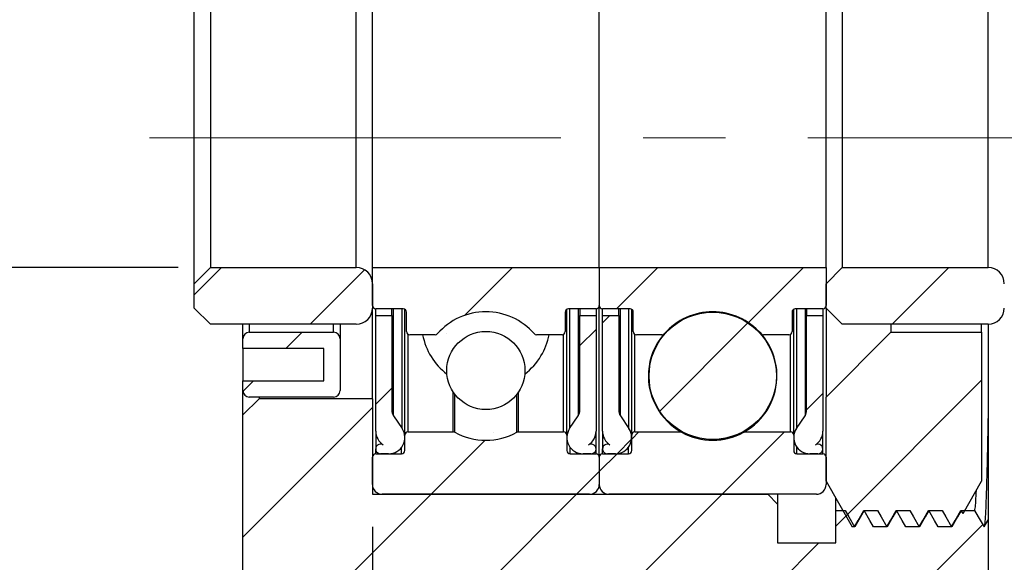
# Model space of a CAD drawing. Header units: millimetres. Extents: x 25 to 346, y 41 to 192.
# Tile 3 of 14: x 43 to 73, y 76 to 93. Entities that reach past the tile are written whole.
import ezdxf

# ---------------------------------------------------------------- set-up
doc = ezdxf.new("R2010")
doc.units = ezdxf.units.MM
doc.linetypes.add('CENTERX2', pattern=[20.32, 12.7, -2.54, 2.54, -2.54])
doc.layers.add('FORMAT', color=7, linetype='Continuous')
doc.styles.add('SLDTEXTSTYLE0', font='TXT', dxfattribs={"width": 0.75})
doc.dimstyles.new('SLDDIMSTYLE1', dxfattribs={"dimtxt": 3.5, "dimasz": 2.5, "dimexe": 0, "dimexo": 0.0625, "dimgap": 0.875, "dimtad": 1, "dimrnd": 1e-09, "dimzin": 12, "dimdsep": 46, "dimtxsty": 'SLDTEXTSTYLE0', "dimsah": 1, "dimcen": 0.09, "dimadec": 0, "dimazin": 3, "dimtfac": 1, "dimtmove": 0, "dimatfit": 0, "dimfxl": 1, "dimfrac": 2, "dimtolj": 1, "dimtzin": 12, "dimarcsym": 0})
doc.dimstyles.new('SLDDIMSTYLE2', dxfattribs={"dimtxt": 3.5, "dimasz": 2.5, "dimexe": 0, "dimexo": 0.0625, "dimgap": 0.875, "dimtad": 1, "dimrnd": 1e-09, "dimzin": 12, "dimdsep": 46, "dimtxsty": 'SLDTEXTSTYLE0', "dimsah": 1, "dimcen": 0.09, "dimadec": 0, "dimazin": 3, "dimtfac": 1, "dimtofl": 0, "dimtmove": 0, "dimatfit": 3, "dimfxl": 1, "dimfrac": 2, "dimtolj": 1, "dimtzin": 12, "dimarcsym": 0})
doc.dimstyles.new('SLDDIMSTYLE4', dxfattribs={"dimtxt": 3.5, "dimasz": 2.5, "dimexe": 0, "dimexo": 0.0625, "dimgap": 0.875, "dimtad": 1, "dimdec": 1, "dimrnd": 1e-09, "dimzin": 12, "dimdsep": 46, "dimtxsty": 'SLDTEXTSTYLE0', "dimsah": 1, "dimcen": 0.09, "dimadec": 0, "dimazin": 3, "dimtfac": 1, "dimtdec": 1, "dimtofl": 0, "dimtmove": 0, "dimatfit": 3, "dimfxl": 1, "dimfrac": 2, "dimtolj": 1, "dimtzin": 12, "dimarcsym": 0})
doc.dimstyles.new('SLDDIMSTYLE5', dxfattribs={"dimtxt": 3.5, "dimasz": 2.5, "dimexe": 0, "dimexo": 0.0625, "dimgap": 0.875, "dimtad": 1, "dimdec": 3, "dimrnd": 1e-09, "dimzin": 12, "dimdsep": 46, "dimtxsty": 'SLDTEXTSTYLE0', "dimsah": 1, "dimcen": 0.09, "dimadec": 0, "dimazin": 3, "dimtol": 1, "dimtp": -0.007, "dimtm": 0.02, "dimtfac": 1, "dimtdec": 3, "dimtmove": 0, "dimatfit": 0, "dimfxl": 1, "dimfrac": 2, "dimtolj": 1, "dimtzin": 0, "dimarcsym": 0})

# ---------------------------------------------------------------- blocks, each defined once
blk = doc.blocks.new('_D_10')
at = {"layer": 'FORMAT', "color": 7}
for p, q in [((79.697, 80.057), (79.697, 59.123)), ((53.697, 76.957), (53.697, 59.123)), ((53.697, 60.123), (79.697, 60.123))]:
    blk.add_line(p, q, dxfattribs=at)
for points in [[(53.697, 60.123), (56.197, 59.873), (56.197, 60.373)], [(79.697, 60.123), (77.197, 60.373), (77.197, 59.873)]]:
    blk.add_solid(points, dxfattribs=at)
at = {"layer": 'FORMAT', "color": 7, "insert": (63.832, 64.634), "char_height": 3.5, "attachment_point": 1, "style": 'SLDTEXTSTYLE0'}
blk.add_mtext('26', dxfattribs=at)
blk = doc.blocks.new('_D_11')
at = {"layer": 'FORMAT', "color": 7}
for p, q in [((42.018, 92.957), (42.018, 98.457)), ((47.697, 92.957), (41.018, 92.957)), ((42.018, 92.957), (42.018, 84.957)), ((47.697, 84.957), (41.018, 84.957)), ((42.018, 84.957), (42.018, 79.457))]:
    blk.add_line(p, q, dxfattribs=at)
for points in [[(42.018, 92.957), (42.268, 95.457), (41.768, 95.457)], [(42.018, 84.957), (41.768, 82.457), (42.268, 82.457)]]:
    blk.add_solid(points, dxfattribs=at)
at = {"layer": 'FORMAT', "color": 7, "char_height": 3.5, "attachment_point": 1, "rotation": 90, "style": 'SLDTEXTSTYLE0'}
for s, insert in [('8', (37.453, 90.194)), ('%%c', (37.506, 84.915))]:
    blk.add_mtext(s, dxfattribs=dict(at, insert=insert))
blk = doc.blocks.new('_D_12')
at = {"layer": 'FORMAT', "color": 7}
for p, q in [((34.4, 102.957), (34.4, 108.457)), ((48.997, 102.957), (33.4, 102.957)), ((34.4, 102.957), (34.4, 74.957)), ((48.997, 74.957), (33.4, 74.957)), ((34.4, 74.957), (34.4, 69.457))]:
    blk.add_line(p, q, dxfattribs=at)
for points in [[(34.4, 102.957), (34.65, 105.457), (34.15, 105.457)], [(34.4, 74.957), (34.15, 72.457), (34.65, 72.457)]]:
    blk.add_solid(points, dxfattribs=at)
at = {"layer": 'FORMAT', "color": 7, "char_height": 3.5, "attachment_point": 1, "rotation": 90, "style": 'SLDTEXTSTYLE0'}
for s, insert in [('0.007', (25.362, 88.299)), ('0.020', (29.888, 88.299)), ('-', (25.362, 86.748)), ('-', (29.888, 86.748)), ('28', (29.835, 80.283)), ('%%c', (29.888, 75.005))]:
    blk.add_mtext(s, dxfattribs=dict(at, insert=insert))
blk = doc.blocks.new('_D_17')
at = {"layer": 'FORMAT', "color": 7}
for p, q in [((73.397, 110.457), (98.744, 110.457)), ((97.744, 110.457), (97.744, 67.457)), ((73.397, 67.457), (98.744, 67.457))]:
    blk.add_line(p, q, dxfattribs=at)
for points in [[(97.744, 110.457), (97.494, 107.957), (97.994, 107.957)], [(97.744, 67.457), (97.994, 69.957), (97.494, 69.957)]]:
    blk.add_solid(points, dxfattribs=at)
at = {"layer": 'FORMAT', "color": 7, "char_height": 3.5, "attachment_point": 1, "rotation": 90, "style": 'SLDTEXTSTYLE0'}
for s, insert in [('43', (93.178, 89.752)), ('%%c', (93.232, 84.474))]:
    blk.add_mtext(s, dxfattribs=dict(at, insert=insert))
blk = doc.blocks.new('_D_19')
at = {"layer": 'FORMAT', "color": 7}
for p, q in [((53.697, 76.957), (53.697, 59.123)), ((49.697, 74.257), (49.697, 59.123)), ((49.697, 60.123), (43.29, 60.123)), ((49.697, 60.123), (53.697, 60.123)), ((53.697, 60.123), (59.197, 60.123))]:
    blk.add_line(p, q, dxfattribs=at)
for points in [[(49.697, 60.123), (47.197, 60.373), (47.197, 59.873)], [(53.697, 60.123), (56.197, 59.873), (56.197, 60.373)]]:
    blk.add_solid(points, dxfattribs=at)
at = {"layer": 'FORMAT', "color": 7, "insert": (43.29, 64.634), "char_height": 3.5, "attachment_point": 1, "style": 'SLDTEXTSTYLE0'}
blk.add_mtext('4', dxfattribs=at)

msp = doc.modelspace()

# ---------------------------------------------------------------- hatches: boundary and pattern name
at = {"linetype": 'Continuous', "lineweight": 18}
h = msp.add_hatch(dxfattribs=at)
h.set_pattern_fill('ANSI31', style=0)
edge = h.paths.add_edge_path(flags=0)
edge.add_line((53.19723, 84.95714), (48.69723, 84.95714))
edge.add_line((48.69723, 84.95714), (48.19723, 84.45714))
edge.add_line((48.19723, 84.45714), (48.19723, 83.70714))
edge.add_line((48.19723, 83.70714), (48.69723, 83.20714))
edge.add_line((48.69723, 83.20714), (53.19723, 83.20714))
edge.add_arc((53.19723, 83.70714), 0.5, 270, 360)
edge.add_line((53.69723, 83.70714), (53.69723, 84.45714))
edge.add_arc((53.19723, 84.45714), 0.5, 0, 90)
h = msp.add_hatch(dxfattribs=at)
h.set_pattern_fill('ANSI31', style=0)
edge = h.paths.add_edge_path(flags=0)
edge.add_line((53.69723, 84.95714), (53.69723, 83.78214))
edge.add_arc((53.79723, 83.78214), 0.1, 180, 270)
edge.add_line((53.79723, 83.68214), (54.64723, 83.68214))
edge.add_arc((54.64723, 83.58214), 0.1, 0, 90, ccw=False)
edge.add_line((54.74723, 83.58214), (54.74723, 82.98214))
edge.add_arc((54.84723, 82.98214), 0.1, 180, 270)
edge.add_line((54.84723, 82.88214), (55.63071, 82.88214))
edge.add_arc((55.63071, 82.98214), 0.1, 270, 318.725277)
edge.add_arc((57.19723, 81.60714), 1.98438, 41.274723, 138.725277, ccw=False)
edge.add_arc((58.76375, 82.98214), 0.1, 221.274723, 270)
edge.add_line((58.76375, 82.88214), (59.54723, 82.88214))
edge.add_arc((59.54723, 82.98214), 0.1, 270, 360)
edge.add_line((59.64723, 82.98214), (59.64723, 83.58214))
edge.add_arc((59.74723, 83.58214), 0.1, 90, 180, ccw=False)
edge.add_line((59.74723, 83.68214), (60.59723, 83.68214))
edge.add_arc((60.59723, 83.78214), 0.1, 270, 360)
edge.add_line((60.69723, 83.78214), (60.69723, 84.95714))
edge.add_line((60.69723, 84.95714), (53.69723, 84.95714))
h = msp.add_hatch(dxfattribs=at)
h.set_pattern_fill('ANSI31', style=0)
edge = h.paths.add_edge_path(flags=0)
edge.add_line((60.69723, 84.95714), (60.69723, 83.78214))
edge.add_arc((60.79723, 83.78214), 0.1, 180, 270)
edge.add_line((60.79723, 83.68214), (61.64723, 83.68214))
edge.add_arc((61.64723, 83.58214), 0.1, 0, 90, ccw=False)
edge.add_line((61.74723, 83.58214), (61.74723, 82.98214))
edge.add_arc((61.84723, 82.98214), 0.1, 180, 270)
edge.add_line((61.84723, 82.88214), (62.63071, 82.88214))
edge.add_arc((62.63071, 82.98214), 0.1, 270, 318.725277)
edge.add_arc((64.19723, 81.60714), 1.98438, 41.274723, 138.725277, ccw=False)
edge.add_arc((65.76375, 82.98214), 0.1, 221.274723, 270)
edge.add_line((65.76375, 82.88214), (66.54723, 82.88214))
edge.add_arc((66.54723, 82.98214), 0.1, 270, 360)
edge.add_line((66.64723, 82.98214), (66.64723, 83.58214))
edge.add_arc((66.74723, 83.58214), 0.1, 90, 180, ccw=False)
edge.add_line((66.74723, 83.68214), (67.59723, 83.68214))
edge.add_arc((67.59723, 83.78214), 0.1, 270, 360)
edge.add_line((67.69723, 83.78214), (67.69723, 84.95714))
edge.add_line((67.69723, 84.95714), (60.69723, 84.95714))
h = msp.add_hatch(dxfattribs=at)
h.set_pattern_fill('ANSI31', style=0)
edge = h.paths.add_edge_path(flags=0)
edge.add_line((72.69723, 84.95714), (68.19723, 84.95714))
edge.add_line((68.19723, 84.95714), (67.69723, 84.45714))
edge.add_line((67.69723, 84.45714), (67.69723, 83.70714))
edge.add_line((67.69723, 83.70714), (68.19723, 83.20714))
edge.add_line((68.19723, 83.20714), (72.69723, 83.20714))
edge.add_arc((72.69723, 83.70714), 0.5, 270, 360)
edge.add_line((73.19723, 83.70714), (73.19723, 84.45714))
edge.add_arc((72.69723, 84.45714), 0.5, 0, 90)
h = msp.add_hatch(dxfattribs=at)
h.set_pattern_fill('ANSI31', style=0)
edge = h.paths.add_edge_path(flags=0)
edge.add_arc((64.19723, 81.61238), 1.96488, 0, 360)
h = msp.add_hatch(dxfattribs=at)
h.set_pattern_fill('ANSI31', style=0)
edge = h.paths.add_edge_path(flags=0)
edge.add_arc((54.59723, 80.54819), 0.3, 180, 213.76769, ccw=False)
edge.add_line((54.29723, 80.54819), (54.29723, 83.47214))
edge.add_line((54.29723, 83.47214), (53.79723, 83.47214))
edge.add_line((53.79723, 83.47214), (53.79723, 79.90486))
edge.add_arc((54.29723, 79.90486), 0.5, 180, 237.42103)
edge.add_arc((53.94723, 79.35714), 0.15, 57.42103, 270)
edge.add_line((53.94723, 79.20714), (54.19723, 79.20714))
edge.add_arc((54.19723, 79.70714), 0.5, 270, 393.76769)
edge.add_line((54.61288, 79.98505), (54.34784, 80.38145))
h = msp.add_hatch(dxfattribs=at)
h.set_pattern_fill('ANSI31', style=0)
edge = h.paths.add_edge_path(flags=0)
edge.add_arc((59.79723, 80.54819), 0.3, -33.76769, 0, ccw=False)
edge.add_line((60.04662, 80.38145), (59.78158, 79.98505))
edge.add_arc((60.19723, 79.70714), 0.5, 146.23231, 270)
edge.add_line((60.19723, 79.20714), (60.44723, 79.20714))
edge.add_arc((60.44723, 79.35714), 0.15, 270, 482.57897)
edge.add_arc((60.09723, 79.90486), 0.5, 302.57897, 360)
edge.add_line((60.59723, 79.90486), (60.59723, 83.47214))
edge.add_line((60.59723, 83.47214), (60.09723, 83.47214))
edge.add_line((60.09723, 83.47214), (60.09723, 80.54819))
h = msp.add_hatch(dxfattribs=at)
h.set_pattern_fill('ANSI31', style=0)
edge = h.paths.add_edge_path(flags=0)
edge.add_arc((61.59723, 80.54819), 0.3, 180, 213.76769, ccw=False)
edge.add_line((61.29723, 80.54819), (61.29723, 83.47214))
edge.add_line((61.29723, 83.47214), (60.79723, 83.47214))
edge.add_line((60.79723, 83.47214), (60.79723, 79.90486))
edge.add_arc((61.29723, 79.90486), 0.5, 180, 237.42103)
edge.add_arc((60.94723, 79.35714), 0.15, 57.42103, 270)
edge.add_line((60.94723, 79.20714), (61.19723, 79.20714))
edge.add_arc((61.19723, 79.70714), 0.5, 270, 393.76769)
edge.add_line((61.61288, 79.98505), (61.34784, 80.38145))
h = msp.add_hatch(dxfattribs=at)
h.set_pattern_fill('ANSI31', style=0)
edge = h.paths.add_edge_path(flags=0)
edge.add_arc((66.79723, 80.54819), 0.3, -33.76769, 0, ccw=False)
edge.add_line((67.04662, 80.38145), (66.78158, 79.98505))
edge.add_arc((67.19723, 79.70714), 0.5, 146.23231, 270)
edge.add_line((67.19723, 79.20714), (67.44723, 79.20714))
edge.add_arc((67.44723, 79.35714), 0.15, 270, 482.57897)
edge.add_arc((67.09723, 79.90486), 0.5, 302.57897, 360)
edge.add_line((67.59723, 79.90486), (67.59723, 83.47214))
edge.add_line((67.59723, 83.47214), (67.09723, 83.47214))
edge.add_line((67.09723, 83.47214), (67.09723, 80.54819))
h = msp.add_hatch(dxfattribs=at)
h.set_pattern_fill('ANSI31', style=0)
edge = h.paths.add_edge_path(flags=0)
edge.add_line((49.69723, 82.45714), (52.19723, 82.45714))
edge.add_line((52.19723, 82.45714), (52.19723, 81.45714))
edge.add_line((52.19723, 81.45714), (49.69723, 81.45714))
edge.add_line((49.69723, 81.45714), (49.69723, 81.15714))
edge.add_arc((49.89723, 81.15714), 0.2, 180, 270)
edge.add_line((49.89723, 80.95714), (52.49723, 80.95714))
edge.add_arc((52.49723, 81.15714), 0.2, 270, 360)
edge.add_line((52.69723, 81.15714), (52.69723, 82.75714))
edge.add_arc((52.49723, 82.75714), 0.2, 0, 90)
edge.add_line((52.49723, 82.95714), (49.89723, 82.95714))
edge.add_arc((49.89723, 82.75714), 0.2, 90, 180)
edge.add_line((49.69723, 82.75714), (49.69723, 82.45714))
h = msp.add_hatch(dxfattribs=at)
h.set_pattern_fill('ANSI31', style=0)
edge = h.paths.add_edge_path(flags=0)
edge.add_arc((57.19723, 81.77812), 1.20562, 0, 360)
h = msp.add_hatch(dxfattribs=at)
h.set_pattern_fill('ANSI31', style=0)
edge = h.paths.add_edge_path(flags=0)
edge.add_line((71.15947, 76.95714), (71.58207, 76.95714))
edge.add_spline(control_points=[(71.58207, 76.95714), (71.64064, 77.05859), (71.69922, 77.16004), (71.75779, 77.26149), (71.79545, 77.3267), (71.8331, 77.39192), (71.87076, 77.45714)], knot_values=[0, 0, 0, 0, 0.00035143, 0.00035143, 0.00035143, 0.00057736, 0.00057736, 0.00057736, 0.00057736], weights=[1, 1, 1, 1, 1, 1, 1], degree=3, periodic=0)
edge.add_spline(control_points=[(71.87076, 77.45714), (71.88857, 77.4263), (71.90638, 77.39545), (71.92419, 77.36461)], knot_values=[0, 0, 0, 0, 0.00010685, 0.00010685, 0.00010685, 0.00010685], weights=[1, 1, 1, 1], degree=3, periodic=0)
edge.add_line((71.92419, 77.36461), (72.49723, 78.35714))
edge.add_line((72.49723, 78.35714), (72.49723, 82.95714))
edge.add_line((72.49723, 82.95714), (69.69723, 82.95714))
edge.add_line((69.69723, 82.95714), (67.69723, 80.95714))
edge.add_line((67.69723, 80.95714), (67.69723, 78.35714))
edge.add_line((67.69723, 78.35714), (68.50552, 76.95714))
edge.add_line((68.50552, 76.95714), (68.58207, 76.95714))
edge.add_spline(control_points=[(68.58207, 76.95714), (68.64064, 77.05859), (68.69922, 77.16004), (68.75779, 77.26149), (68.79545, 77.3267), (68.8331, 77.39192), (68.87076, 77.45714)], knot_values=[0, 0, 0, 0, 0.00035143, 0.00035143, 0.00035143, 0.00057736, 0.00057736, 0.00057736, 0.00057736], weights=[1, 1, 1, 1, 1, 1, 1], degree=3, periodic=0)
edge.add_spline(control_points=[(68.87076, 77.45714), (68.92934, 77.35569), (68.98792, 77.25424), (69.0465, 77.15279), (69.08416, 77.08757), (69.12181, 77.02236), (69.15947, 76.95714)], knot_values=[0, 0, 0, 0, 0.00035144, 0.00035144, 0.00035144, 0.00057737, 0.00057737, 0.00057737, 0.00057737], weights=[1, 1, 1, 1, 1, 1, 1], degree=3, periodic=0)
edge.add_line((69.15947, 76.95714), (69.58207, 76.95714))
edge.add_spline(control_points=[(69.58207, 76.95714), (69.64064, 77.05859), (69.69922, 77.16004), (69.75779, 77.26149), (69.79545, 77.3267), (69.8331, 77.39192), (69.87076, 77.45714)], knot_values=[0, 0, 0, 0, 0.00035143, 0.00035143, 0.00035143, 0.00057736, 0.00057736, 0.00057736, 0.00057736], weights=[1, 1, 1, 1, 1, 1, 1], degree=3, periodic=0)
edge.add_spline(control_points=[(69.87076, 77.45714), (69.92934, 77.35569), (69.98792, 77.25424), (70.0465, 77.15279), (70.08416, 77.08757), (70.12181, 77.02236), (70.15947, 76.95714)], knot_values=[0, 0, 0, 0, 0.00035144, 0.00035144, 0.00035144, 0.00057737, 0.00057737, 0.00057737, 0.00057737], weights=[1, 1, 1, 1, 1, 1, 1], degree=3, periodic=0)
edge.add_line((70.15947, 76.95714), (70.58207, 76.95714))
edge.add_spline(control_points=[(70.58207, 76.95714), (70.64064, 77.05859), (70.69922, 77.16004), (70.75779, 77.26149), (70.79545, 77.3267), (70.8331, 77.39192), (70.87076, 77.45714)], knot_values=[0, 0, 0, 0, 0.00035143, 0.00035143, 0.00035143, 0.00057736, 0.00057736, 0.00057736, 0.00057736], weights=[1, 1, 1, 1, 1, 1, 1], degree=3, periodic=0)
edge.add_spline(control_points=[(70.87076, 77.45714), (70.92934, 77.35569), (70.98792, 77.25424), (71.0465, 77.15279), (71.08416, 77.08757), (71.12181, 77.02236), (71.15947, 76.95714)], knot_values=[0, 0, 0, 0, 0.00035144, 0.00035144, 0.00035144, 0.00057737, 0.00057737, 0.00057737, 0.00057737], weights=[1, 1, 1, 1, 1, 1, 1], degree=3, periodic=0)
h = msp.add_hatch(dxfattribs=at)
h.set_pattern_fill('ANSI31', style=0)
edge = h.paths.add_edge_path(flags=0)
edge.add_spline(control_points=[(69.85946, 77.45714), (69.80089, 77.35569), (69.74231, 77.25424), (69.68373, 77.15279), (69.64607, 77.08757), (69.60842, 77.02236), (69.57076, 76.95714)], knot_values=[0, 0, 0, 0, 0.00035144, 0.00035144, 0.00035144, 0.00057736, 0.00057736, 0.00057736, 0.00057736], weights=[1, 1, 1, 1, 1, 1, 1], degree=3, periodic=0)
edge.add_spline(control_points=[(69.57076, 76.95714), (69.51218, 77.05859), (69.45361, 77.16004), (69.39503, 77.26149), (69.35737, 77.3267), (69.31971, 77.39192), (69.28206, 77.45714)], knot_values=[0, 0, 0, 0, 0.00035144, 0.00035144, 0.00035144, 0.00057736, 0.00057736, 0.00057736, 0.00057736], weights=[1, 1, 1, 1, 1, 1, 1], degree=3, periodic=0)
edge.add_line((69.28206, 77.45714), (68.85946, 77.45714))
edge.add_spline(control_points=[(68.85946, 77.45714), (68.80089, 77.35569), (68.74231, 77.25424), (68.68373, 77.15279), (68.64607, 77.08757), (68.60842, 77.02236), (68.57076, 76.95714)], knot_values=[0, 0, 0, 0, 0.00035144, 0.00035144, 0.00035144, 0.00057736, 0.00057736, 0.00057736, 0.00057736], weights=[1, 1, 1, 1, 1, 1, 1], degree=3, periodic=0)
edge.add_spline(control_points=[(68.57076, 76.95714), (68.51218, 77.05859), (68.45361, 77.16004), (68.39503, 77.26149), (68.35737, 77.3267), (68.31971, 77.39192), (68.28206, 77.45714)], knot_values=[0, 0, 0, 0, 0.00035144, 0.00035144, 0.00035144, 0.00057736, 0.00057736, 0.00057736, 0.00057736], weights=[1, 1, 1, 1, 1, 1, 1], degree=3, periodic=0)
edge.add_line((68.28206, 77.45714), (67.99723, 77.45714))
edge.add_line((67.99723, 77.45714), (67.99723, 76.45714))
edge.add_line((67.99723, 76.45714), (66.19723, 76.45714))
edge.add_line((66.19723, 76.45714), (66.19723, 77.65714))
edge.add_line((66.19723, 77.65714), (65.89723, 77.95714))
edge.add_line((65.89723, 77.95714), (53.69723, 77.95714))
edge.add_line((53.69723, 77.95714), (53.69723, 80.90714))
edge.add_line((53.69723, 80.90714), (50.19723, 80.90714))
edge.add_line((50.19723, 80.90714), (49.69723, 80.40714))
edge.add_line((49.69723, 80.40714), (49.69723, 75.25714))
edge.add_line((49.69723, 75.25714), (49.99723, 74.95714))
edge.add_line((49.99723, 74.95714), (63.69723, 74.95714))
edge.add_line((63.69723, 74.95714), (63.69723, 73.15714))
edge.add_line((63.69723, 73.15714), (68.69723, 73.15714))
edge.add_line((68.69723, 73.15714), (68.69723, 74.70714))
edge.add_line((68.69723, 74.70714), (72.69723, 74.70714))
edge.add_line((72.69723, 74.70714), (72.69723, 77.17617))
edge.add_spline(control_points=[(72.69723, 77.17617), (72.69273, 77.16838), (72.68823, 77.16059), (72.68373, 77.15279), (72.64607, 77.08757), (72.60842, 77.02236), (72.57076, 76.95714)], knot_values=[0.00032444, 0.00032444, 0.00032444, 0.00032444, 0.00035144, 0.00035144, 0.00035144, 0.00057736, 0.00057736, 0.00057736, 0.00057736], weights=[1, 1, 1, 1, 1, 1, 1], degree=3, periodic=0)
edge.add_spline(control_points=[(72.57076, 76.95714), (72.51218, 77.05859), (72.45361, 77.16004), (72.39503, 77.26149), (72.35737, 77.3267), (72.31971, 77.39192), (72.28206, 77.45714)], knot_values=[0, 0, 0, 0, 0.00035144, 0.00035144, 0.00035144, 0.00057736, 0.00057736, 0.00057736, 0.00057736], weights=[1, 1, 1, 1, 1, 1, 1], degree=3, periodic=0)
edge.add_line((72.28206, 77.45714), (71.85946, 77.45714))
edge.add_spline(control_points=[(71.85946, 77.45714), (71.80089, 77.35569), (71.74231, 77.25424), (71.68373, 77.15279), (71.64607, 77.08757), (71.60842, 77.02236), (71.57076, 76.95714)], knot_values=[0, 0, 0, 0, 0.00035144, 0.00035144, 0.00035144, 0.00057736, 0.00057736, 0.00057736, 0.00057736], weights=[1, 1, 1, 1, 1, 1, 1], degree=3, periodic=0)
edge.add_spline(control_points=[(71.57076, 76.95714), (71.51218, 77.05859), (71.45361, 77.16004), (71.39503, 77.26149), (71.35737, 77.3267), (71.31971, 77.39192), (71.28206, 77.45714)], knot_values=[0, 0, 0, 0, 0.00035144, 0.00035144, 0.00035144, 0.00057736, 0.00057736, 0.00057736, 0.00057736], weights=[1, 1, 1, 1, 1, 1, 1], degree=3, periodic=0)
edge.add_line((71.28206, 77.45714), (70.85946, 77.45714))
edge.add_spline(control_points=[(70.85946, 77.45714), (70.80089, 77.35569), (70.74231, 77.25424), (70.68373, 77.15279), (70.64607, 77.08757), (70.60842, 77.02236), (70.57076, 76.95714)], knot_values=[0, 0, 0, 0, 0.00035144, 0.00035144, 0.00035144, 0.00057736, 0.00057736, 0.00057736, 0.00057736], weights=[1, 1, 1, 1, 1, 1, 1], degree=3, periodic=0)
edge.add_spline(control_points=[(70.57076, 76.95714), (70.51218, 77.05859), (70.45361, 77.16004), (70.39503, 77.26149), (70.35737, 77.3267), (70.31971, 77.39192), (70.28206, 77.45714)], knot_values=[0, 0, 0, 0, 0.00035144, 0.00035144, 0.00035144, 0.00057736, 0.00057736, 0.00057736, 0.00057736], weights=[1, 1, 1, 1, 1, 1, 1], degree=3, periodic=0)
edge.add_line((70.28206, 77.45714), (69.85946, 77.45714))
h = msp.add_hatch(dxfattribs=at)
h.set_pattern_fill('ANSI31', style=0)
edge = h.paths.add_edge_path(flags=0)
edge.add_line((53.69723, 79.10714), (53.69723, 78.25714))
edge.add_arc((53.99723, 78.25714), 0.3, 180, 270)
edge.add_line((53.99723, 77.95714), (60.39723, 77.95714))
edge.add_arc((60.39723, 78.25714), 0.3, 270, 360)
edge.add_line((60.69723, 78.25714), (60.69723, 79.10714))
edge.add_arc((60.59723, 79.10714), 0.1, 360, 450)
edge.add_line((60.59723, 79.20714), (59.79723, 79.20714))
edge.add_arc((59.79723, 79.30714), 0.1, 180, 270, ccw=False)
edge.add_line((59.69723, 79.30714), (59.69723, 79.78214))
edge.add_arc((59.59723, 79.78214), 0.1, 360, 450)
edge.add_line((59.59723, 79.88214), (58.2042, 79.88214))
edge.add_arc((58.2042, 79.78214), 0.1, 90, 118.888416)
edge.add_arc((57.19723, 81.60714), 1.98438, 241.111584, 298.888416, ccw=False)
edge.add_arc((56.19026, 79.78214), 0.1, 61.111584, 90)
edge.add_line((56.19026, 79.88214), (54.79723, 79.88214))
edge.add_arc((54.79723, 79.78214), 0.1, 90, 180)
edge.add_line((54.69723, 79.78214), (54.69723, 79.30714))
edge.add_arc((54.59723, 79.30714), 0.1, 270, 360, ccw=False)
edge.add_line((54.59723, 79.20714), (53.79723, 79.20714))
edge.add_arc((53.79723, 79.10714), 0.1, 90, 180)
h = msp.add_hatch(dxfattribs=at)
h.set_pattern_fill('ANSI31', style=0)
edge = h.paths.add_edge_path(flags=0)
edge.add_line((60.69723, 79.10714), (60.69723, 78.25714))
edge.add_arc((60.99723, 78.25714), 0.3, 180, 270)
edge.add_line((60.99723, 77.95714), (67.39723, 77.95714))
edge.add_arc((67.39723, 78.25714), 0.3, 270, 360)
edge.add_line((67.69723, 78.25714), (67.69723, 79.10714))
edge.add_arc((67.59723, 79.10714), 0.1, 0, 90)
edge.add_line((67.59723, 79.20714), (66.79723, 79.20714))
edge.add_arc((66.79723, 79.30714), 0.1, 180, 270, ccw=False)
edge.add_line((66.69723, 79.30714), (66.69723, 79.78214))
edge.add_arc((66.59723, 79.78214), 0.1, 0, 90)
edge.add_line((66.59723, 79.88214), (65.2042, 79.88214))
edge.add_arc((65.2042, 79.78214), 0.1, 90, 118.888416)
edge.add_arc((64.19723, 81.60714), 1.98438, 241.111584, 298.888416, ccw=False)
edge.add_arc((63.19026, 79.78214), 0.1, 61.111584, 90)
edge.add_line((63.19026, 79.88214), (61.79723, 79.88214))
edge.add_arc((61.79723, 79.78214), 0.1, 90, 180)
edge.add_line((61.69723, 79.78214), (61.69723, 79.30714))
edge.add_arc((61.59723, 79.30714), 0.1, 270, 360, ccw=False)
edge.add_line((61.59723, 79.20714), (60.79723, 79.20714))
edge.add_arc((60.79723, 79.10714), 0.1, 90, 180)

# ---------------------------------------------------------------- linework, layer by layer
at = {"color": 7, "linetype": 'Continuous', "lineweight": 25}
for p, q in [((48.19723, 84.45714), (48.19723, 93.45714)), ((48.69723, 92.95714), (48.69723, 84.95714)), ((53.19723, 84.95714), (53.19723, 92.95714)), ((53.69723, 84.95714), (53.69723, 92.95714)), ((60.69723, 84.95714), (60.69723, 92.95714)), ((67.69723, 84.95714), (67.69723, 92.95714)), ((68.19723, 92.95714), (68.19723, 84.95714)), ((72.69723, 84.95714), (72.69723, 92.95714)), ((48.69723, 84.95714), (48.19723, 84.45714)), ((48.69723, 84.95714), (53.19723, 84.95714)), ((53.69723, 84.95714), (60.69723, 84.95714)), ((53.69723, 83.78214), (53.69723, 84.95714)), ((60.69723, 84.95714), (60.69723, 83.78214)), ((60.69723, 84.95714), (67.69723, 84.95714)), ((68.19723, 84.95714), (67.69723, 84.45714)), ((67.69723, 84.95714), (67.69723, 83.78214)), ((68.19723, 84.95714), (72.69723, 84.95714)), ((48.19723, 83.70714), (48.19723, 84.45714)), ((53.69723, 84.45714), (53.69723, 83.70714)), ((67.69723, 83.70714), (67.69723, 84.45714)), ((48.19723, 83.70714), (48.69723, 83.20714)), ((53.69723, 80.90714), (53.69723, 83.70714)), ((53.79723, 83.47214), (53.79723, 83.68214)), ((54.64723, 83.68214), (53.79723, 83.68214)), ((54.29723, 83.47214), (54.29723, 83.68214)), ((54.69723, 79.78214), (54.69723, 83.66874)), ((54.74723, 82.98214), (54.74723, 83.58214)), ((59.64723, 83.58214), (59.64723, 82.98214)), ((59.69723, 79.78214), (59.69723, 83.66874)), ((60.59723, 83.68214), (59.74723, 83.68214)), ((60.09723, 83.68214), (60.09723, 83.47214)), ((60.59723, 83.68214), (60.59723, 83.47214)), ((60.69723, 79.10714), (60.69723, 83.78214)), ((60.79723, 83.47214), (60.79723, 83.68214)), ((61.64723, 83.68214), (60.79723, 83.68214)), ((61.29723, 83.47214), (61.29723, 83.68214)), ((61.69723, 79.78214), (61.69723, 83.66874)), ((61.74723, 82.98214), (61.74723, 83.58214)), ((66.64723, 83.58214), (66.64723, 82.98214)), ((66.69723, 79.78214), (66.69723, 83.66874)), ((67.59723, 83.68214), (66.74723, 83.68214)), ((67.09723, 83.68214), (67.09723, 83.47214)), ((67.59723, 83.68214), (67.59723, 83.47214)), ((67.69723, 83.70714), (68.19723, 83.20714)), ((67.69723, 83.70714), (67.69723, 80.95714)), ((53.79723, 83.47214), (54.29723, 83.47214)), ((53.79723, 79.90486), (53.79723, 83.47214)), ((54.29723, 83.47214), (54.29723, 80.54819)), ((60.09723, 83.47214), (60.59723, 83.47214)), ((60.09723, 80.54819), (60.09723, 83.47214)), ((60.59723, 83.47214), (60.59723, 79.90486)), ((60.79723, 83.47214), (61.29723, 83.47214)), ((60.79723, 79.90486), (60.79723, 83.47214)), ((61.29723, 83.47214), (61.29723, 80.54819)), ((67.09723, 83.47214), (67.59723, 83.47214)), ((67.09723, 80.54819), (67.09723, 83.47214)), ((67.59723, 83.47214), (67.59723, 79.90486)), ((53.19723, 83.20714), (48.69723, 83.20714)), ((49.69723, 82.75714), (49.69723, 83.20714)), ((49.89723, 82.95714), (52.49723, 82.95714)), ((52.69723, 83.20714), (52.69723, 82.75714)), ((69.69723, 82.95714), (67.69723, 80.95714)), ((72.69723, 83.20714), (68.19723, 83.20714)), ((69.69723, 83.20714), (69.69723, 82.95714)), ((69.69723, 82.95714), (72.49723, 82.95714)), ((72.49723, 82.95714), (72.49723, 83.20714)), ((72.49723, 82.95714), (72.49723, 78.35714)), ((49.69723, 82.45714), (49.69723, 82.75714)), ((52.69723, 82.75714), (52.69723, 81.15714)), ((55.63071, 82.88214), (54.84723, 82.88214)), ((59.54723, 82.88214), (58.76375, 82.88214)), ((62.63071, 82.88214), (61.84723, 82.88214)), ((66.54723, 82.88214), (65.76375, 82.88214)), ((49.69723, 82.45714), (49.69723, 81.45714)), ((52.19723, 82.45714), (49.69723, 82.45714)), ((52.19723, 81.45714), (52.19723, 82.45714)), ((49.69723, 81.45714), (52.19723, 81.45714)), ((49.69723, 81.15714), (49.69723, 81.45714)), ((49.69723, 80.40714), (49.69723, 81.15714)), ((50.19723, 80.90714), (49.69723, 80.40714)), ((52.49723, 80.95714), (49.89723, 80.95714)), ((50.19723, 80.95714), (50.19723, 80.90714)), ((53.69723, 80.90714), (50.19723, 80.90714)), ((53.69723, 80.90714), (53.69723, 77.95714)), ((67.69723, 78.35714), (67.69723, 80.95714)), ((49.69723, 75.25714), (49.69723, 80.40714)), ((54.34784, 80.38145), (54.61288, 79.98505)), ((59.78158, 79.98505), (60.04662, 80.38145)), ((61.34784, 80.38145), (61.61288, 79.98505)), ((66.78158, 79.98505), (67.04662, 80.38145)), ((53.79723, 79.90486), (53.79723, 79.35714)), ((54.69723, 79.30714), (54.69723, 79.78214)), ((54.79723, 79.88214), (56.19026, 79.88214)), ((58.2042, 79.88214), (59.59723, 79.88214)), ((59.69723, 79.78214), (59.69723, 79.30714)), ((60.59723, 79.35714), (60.59723, 79.90486)), ((60.79723, 79.90486), (60.79723, 79.35714)), ((61.69723, 79.30714), (61.69723, 79.78214)), ((61.79723, 79.88214), (63.19026, 79.88214)), ((65.2042, 79.88214), (66.59723, 79.88214)), ((66.69723, 79.78214), (66.69723, 79.30714)), ((67.59723, 79.35714), (67.59723, 79.90486)), ((53.69723, 78.25714), (53.69723, 79.10714)), ((53.79723, 79.20714), (54.59723, 79.20714)), ((54.19723, 79.20714), (53.94723, 79.20714)), ((59.79723, 79.20714), (60.59723, 79.20714)), ((60.44723, 79.20714), (60.19723, 79.20714)), ((60.69723, 79.10714), (60.69723, 78.25714)), ((60.79723, 79.20714), (61.59723, 79.20714)), ((61.19723, 79.20714), (60.94723, 79.20714)), ((66.79723, 79.20714), (67.59723, 79.20714)), ((67.44723, 79.20714), (67.19723, 79.20714)), ((67.69723, 79.10714), (67.69723, 78.25714)), ((67.69723, 78.35714), (68.50552, 76.95714)), ((71.92419, 77.36461), (72.49723, 78.35714)), ((53.69723, 77.95714), (65.89723, 77.95714)), ((60.39723, 77.95714), (53.99723, 77.95714)), ((67.39723, 77.95714), (60.99723, 77.95714)), ((66.19723, 77.65714), (65.89723, 77.95714)), ((66.19723, 77.95714), (66.19723, 77.65714)), ((67.99723, 77.45714), (67.99723, 77.83752)), ((66.19723, 77.65714), (66.19723, 76.45714)), ((67.99723, 77.45714), (68.28206, 77.45714)), ((67.99723, 76.45714), (67.99723, 77.45714)), ((68.87076, 77.45714), (68.58207, 76.95714)), ((68.85946, 77.45714), (69.28206, 77.45714)), ((69.85946, 77.45714), (70.28206, 77.45714)), ((70.85946, 77.45714), (71.28206, 77.45714)), ((71.85946, 77.45714), (72.28206, 77.45714)), ((71.92419, 77.36461), (71.87076, 77.45714)), ((68.58207, 76.95714), (68.50552, 76.95714)), ((69.58207, 76.95714), (69.15947, 76.95714)), ((70.58207, 76.95714), (70.15947, 76.95714)), ((71.58207, 76.95714), (71.15947, 76.95714)), ((72.69723, 77.17617), (72.69723, 74.70714)), ((66.19723, 76.45714), (67.99723, 76.45714))]:
    msp.add_line(p, q, dxfattribs=at)
at = {"color": 8, "linetype": 'Continuous', "lineweight": 25}
for p, q in [((54.34784, 80.38145), (54.34784, 83.68214)), ((54.61288, 79.98505), (54.61288, 83.68214)), ((59.78158, 83.68214), (59.78158, 79.98505)), ((60.04662, 83.68214), (60.04662, 80.38145)), ((61.34784, 80.38145), (61.34784, 83.68214)), ((61.61288, 79.98505), (61.61288, 83.68214)), ((66.78158, 83.68214), (66.78158, 79.98505)), ((67.04662, 83.68214), (67.04662, 80.38145)), ((49.89723, 83.20714), (49.89723, 82.95714)), ((52.49723, 82.95714), (52.49723, 83.20714)), ((54.79723, 79.88214), (54.79723, 82.89554)), ((59.59723, 79.88214), (59.59723, 82.89554)), ((61.79723, 79.88214), (61.79723, 82.89554)), ((66.59723, 79.88214), (66.59723, 82.89554)), ((56.19026, 79.88214), (56.19026, 81.11515)), ((56.23857, 79.8697), (56.23857, 81.04704)), ((58.15589, 79.8697), (58.15589, 81.04704)), ((58.2042, 79.88214), (58.2042, 81.11515)), ((63.19026, 79.88214), (63.19026, 79.90248)), ((63.23857, 79.8697), (63.23857, 79.87493)), ((65.15589, 79.8697), (65.15589, 79.87493)), ((65.2042, 79.88214), (65.2042, 79.90248)), ((53.79723, 79.20714), (53.79723, 79.35714)), ((54.59723, 79.20714), (54.59723, 79.40714)), ((59.79723, 79.20714), (59.79723, 79.40714)), ((60.59723, 79.20714), (60.59723, 79.35714)), ((60.79723, 79.20714), (60.79723, 79.35714)), ((61.59723, 79.20714), (61.59723, 79.40714)), ((66.79723, 79.20714), (66.79723, 79.40714)), ((67.59723, 79.20714), (67.59723, 79.35714))]:
    msp.add_line(p, q, dxfattribs=at)
at = {"color": 7, "linetype": 'Continuous', "lineweight": 25, "flags": 128}
for points in [[(68.28206, 77.45714), (68.39503, 77.26149), (68.57076, 76.95714)], [(68.57076, 76.95714), (68.68373, 77.15279), (68.85946, 77.45714)], [(69.15947, 76.95714), (69.0465, 77.15279), (68.87076, 77.45714)], [(69.28206, 77.45714), (69.39503, 77.26149), (69.57076, 76.95714)], [(69.57076, 76.95714), (69.68373, 77.15279), (69.85946, 77.45714)], [(69.87076, 77.45714), (69.75779, 77.26149), (69.58207, 76.95714)], [(70.15947, 76.95714), (70.0465, 77.15279), (69.87076, 77.45714)], [(70.28206, 77.45714), (70.39503, 77.26149), (70.57076, 76.95714)], [(70.57076, 76.95714), (70.68373, 77.15279), (70.85946, 77.45714)], [(70.87076, 77.45714), (70.75779, 77.26149), (70.58207, 76.95714)], [(71.15947, 76.95714), (71.0465, 77.15279), (70.87076, 77.45714)], [(71.28206, 77.45714), (71.39503, 77.26149), (71.57076, 76.95714)], [(71.57076, 76.95714), (71.68373, 77.15279), (71.85946, 77.45714)], [(71.87076, 77.45714), (71.75779, 77.26149), (71.58207, 76.95714)], [(72.28206, 77.45714), (72.39503, 77.26149), (72.57076, 76.95714)], [(72.57076, 76.95714), (72.68373, 77.15279), (72.69723, 77.17617)]]:
    msp.add_lwpolyline(points, dxfattribs=at)
at = {"color": 7, "linetype": 'Continuous', "lineweight": 25}
for centre, radius in [((64.19723, 81.61238), 1.96488), ((57.19723, 81.77812), 1.20562)]:
    msp.add_circle(centre, radius, dxfattribs=at)
for centre, radius, start, end in [((53.19723, 84.45714), 0.5, 0, 90), ((72.69723, 84.45714), 0.5, 0, 90), ((53.19723, 83.70714), 0.5, 270, 0), ((53.79723, 83.78214), 0.1, 180, 270), ((54.64723, 83.58214), 0.1, 0, 90), ((57.19723, 81.60714), 1.98437, 41.274723, 138.725277), ((59.74723, 83.58214), 0.1, 90, 180), ((60.59723, 83.78214), 0.1, 270, 0), ((60.79723, 83.78214), 0.1, 180, 270), ((61.64723, 83.58214), 0.1, 0, 90), ((64.19723, 81.60714), 1.98438, 41.274723, 138.725277), ((66.74723, 83.58214), 0.1, 90, 180), ((67.59723, 83.78214), 0.1, 270, 0), ((72.69723, 83.70714), 0.5, 270, 0), ((49.89723, 82.75714), 0.2, 90, 180), ((52.49723, 82.75714), 0.2, 0, 90), ((54.84723, 82.98214), 0.1, 180, 270), ((59.54723, 82.98214), 0.1, 270, 0), ((61.84723, 82.98214), 0.1, 180, 270), ((66.54723, 82.98214), 0.1, 270, 0), ((57.19723, 83.24882), 1.98438, 190.648503, 232.766932), ((55.63071, 82.98214), 0.1, 270, 318.725277), ((58.76375, 82.98214), 0.1, 221.274723, 270), ((57.19723, 83.24882), 1.98438, 329.028191, 349.351497), ((64.19723, 81.61238), 1.98438, 139.568101, 212.928204), ((64.19723, 81.61238), 1.98438, 212.928204, 40.431899), ((62.63071, 82.98214), 0.1, 270, 318.725277), ((65.76375, 82.98214), 0.1, 221.274723, 270), ((57.19723, 83.24882), 1.98438, 307.233068, 329.028191), ((49.89723, 81.15714), 0.2, 180, 270), ((52.49723, 81.15714), 0.2, 270, 0), ((54.59723, 80.54819), 0.3, 180, 213.76769), ((59.79723, 80.54819), 0.3, 326.23231, 0), ((61.59723, 80.54819), 0.3, 180, 213.76769), ((66.79723, 80.54819), 0.3, 326.23231, 0), ((54.19723, 79.70714), 0.5, 270, 33.76769), ((60.19723, 79.70714), 0.5, 146.23231, 270), ((61.19723, 79.70714), 0.5, 270, 33.76769), ((67.19723, 79.70714), 0.5, 146.23231, 270), ((54.29723, 79.90486), 0.5, 180, 237.42103), ((54.79723, 79.78214), 0.1, 90, 180), ((56.19026, 79.78214), 0.1, 61.111584, 90), ((57.19723, 81.60714), 1.98438, 241.111584, 298.888416), ((58.2042, 79.78214), 0.1, 90, 118.888416), ((59.59723, 79.78214), 0.1, 0, 90), ((60.09723, 79.90486), 0.5, 302.57897, 0), ((61.29723, 79.90486), 0.5, 180, 237.42103), ((61.79723, 79.78214), 0.1, 90, 180), ((63.19026, 79.78214), 0.1, 61.111584, 90), ((64.19723, 81.60714), 1.98438, 241.111584, 298.888416), ((65.2042, 79.78214), 0.1, 90, 118.888416), ((66.59723, 79.78214), 0.1, 360, 90), ((67.09723, 79.90486), 0.5, 302.57897, 0), ((53.94723, 79.35714), 0.15, 57.42103, 270), ((60.44723, 79.35714), 0.15, 270, 122.57897), ((60.94723, 79.35714), 0.15, 57.42103, 270), ((67.44723, 79.35714), 0.15, 270, 122.57897), ((53.79723, 79.10714), 0.1, 90, 180), ((54.59723, 79.30714), 0.1, 270, 0), ((59.79723, 79.30714), 0.1, 180, 270), ((60.59723, 79.10714), 0.1, 360, 90), ((60.79723, 79.10714), 0.1, 90, 180), ((61.59723, 79.30714), 0.1, 270, 0), ((66.79723, 79.30714), 0.1, 180, 270), ((67.59723, 79.10714), 0.1, 0, 90), ((53.99723, 78.25714), 0.3, 180, 270), ((60.39723, 78.25714), 0.3, 270, 0), ((60.99723, 78.25714), 0.3, 180, 270), ((67.39723, 78.25714), 0.3, 270, 0)]:
    msp.add_arc(centre, radius, start, end, dxfattribs=at)
for points, knots in [([(72.69723, 83.20714), (72.69723, 83.18453), (72.69723, 82.75705), (72.69723, 81.98894), (72.69723, 81.10575), (72.69723, 80.6264), (72.69723, 80.47186)], [0, 0, 0, 0, 0.022095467, 0.417832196, 0.812311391, 1, 1, 1, 1]), ([(72.69723, 80.47186), (72.69194, 80.17605), (72.68124, 79.57754), (72.66396, 78.81085), (72.64583, 78.15054), (72.62707, 77.62211), (72.60808, 77.24235), (72.59045, 77.01438), (72.57945, 76.98571), (72.57461, 76.9731)], [0, 0, 0, 0, 0.14171885, 0.28673354, 0.43425003, 0.58338417, 0.73319129, 0.88270057, 1, 1, 1, 1]), ([(72.69723, 80.47186), (72.69723, 80.26793), (72.69723, 79.85888), (72.69723, 79.31233), (72.69723, 78.81878), (72.69723, 78.3827), (72.69723, 78.00716), (72.69723, 77.69388), (72.69723, 77.4493), (72.69723, 77.27824), (72.69723, 77.18351), (72.69723, 77.18184), (72.69723, 77.18114)], [0, 0, 0, 0, 0.09984205, 0.20027116, 0.30040661, 0.40054203, 0.50312435, 0.60570663, 0.71066172, 0.81561679, 0.92340192, 1, 1, 1, 1]), ([(72.28206, 77.45714), (72.28817, 77.47197), (72.30045, 77.50175), (72.31868, 77.71312), (72.33063, 77.96144), (72.33626, 78.07832)], [0, 0, 0, 0, 0.34420266, 0.6913305, 1, 1, 1, 1])]:
    msp.add_open_spline(points, degree=3, knots=knots, dxfattribs=at)
at = {"layer": 'FORMAT', "color": 7, "linetype": 'CENTERX2', "lineweight": 18}
msp.add_line((46.81621, 88.95714), (81.48584, 88.95714), dxfattribs=at)

# ---------------------------------------------------------------- dimensions: what is measured, and where the dimension line sits
at = {"layer": 'FORMAT', "color": 7}
for base, p1, p2, dimstyle, picture, middle in [((97.7437, 67.45714), (72.39723, 110.45714), (72.39723, 67.45714), 'SLDDIMSTYLE2', '_D_17', (97.7437, 89.69897)), ((34.3999, 74.95714), (49.99723, 102.95714), (49.99723, 74.95714), 'SLDDIMSTYLE5', '_D_12', (34.3999, 87.47056)), ((42.01803, 84.95714), (48.69723, 92.95714), (48.69723, 84.95714), 'SLDDIMSTYLE1', '_D_11', (42.01803, 88.84771))]:
    dim = msp.add_linear_dim(base=base, p1=p1, p2=p2, angle=90, text='%%c<>', dimstyle=dimstyle, dxfattribs=at)
    dim.commit()
    dim.dimension.update_dxf_attribs({"geometry": picture, "text_midpoint": middle, "dimtype": 160})
for base, p1, p2, dimstyle, picture, middle in [((79.69723, 60.12258), (53.69723, 77.95714), (79.69723, 81.05714), 'SLDDIMSTYLE4', '_D_10', (66.41848, 60.12258)), ((53.69723, 60.12258), (49.69723, 75.25714), (53.69723, 77.95714), 'SLDDIMSTYLE1', '_D_19', (44.58311, 60.12258))]:
    dim = msp.add_linear_dim(base=base, p1=p1, p2=p2, dimstyle=dimstyle, dxfattribs=at)
    dim.commit()
    dim.dimension.update_dxf_attribs({"geometry": picture, "text_midpoint": middle, "dimtype": 160})

doc.saveas('drawing.dxf')
